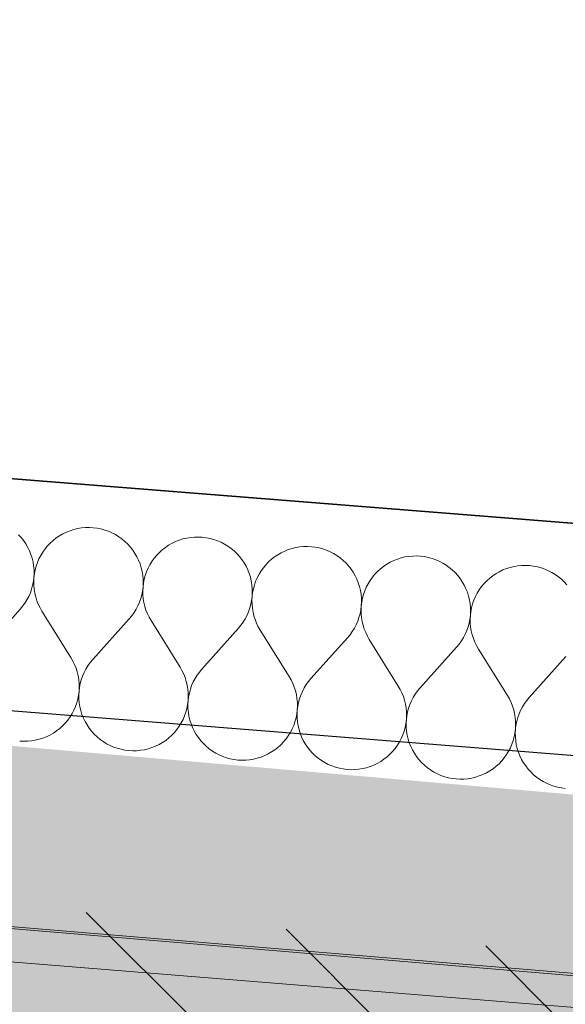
# Model space of a CAD drawing. Header units: millimetres. Extents: x -40276 to 214973, y -147941 to 35228.
# Tile 244 of 256: x -7571 to -7191, y 18343 to 19028. Entities that reach past the tile are written whole.
import ezdxf

# ---------------------------------------------------------------- set-up
doc = ezdxf.new("R2010")
doc.units = ezdxf.units.MM
doc.header["$MEASUREMENT"] = 0
doc.linetypes.add('Wipeout_Contour', pattern=[1000, 0, -1000])
for name, color, linetype in [('1._POHLED ZÁPADNÍ_2_0_plochy', 7, 'Continuous'), ('1._POHLED ZÁPADNÍ_2_akustické prvky', 7, 'Continuous'), ('1._POHLED ZÁPADNÍ_2_BT_ortho', 7, 'Continuous'), ('1._POHLED ZÁPADNÍ_2_Konstrukce - nosné', 7, 'Continuous'), ('1._POHLED ZÁPADNÍ_2_Nové_Výplně – Řezové', 7, 'Continuous'), ('1._POHLED ZÁPADNÍ_2_Výplně – Řezové', 7, 'Continuous')]:
    doc.layers.add(name, color=color, linetype=linetype)

# ---------------------------------------------------------------- blocks, each defined once
blk = doc.blocks.new('*X20', base_point=(-42174.69, -26223.67))
at = {"layer": '1._POHLED ZÁPADNÍ_2_Nové_Výplně – Řezové', "color": 21, "linetype": 'Continuous', "lineweight": 20, "true_color": 0xffaaaa}
for p, q in [((-7538.33, 18671.42), (-7540.78, 18670.23)), ((-7535.8, 18672.42), (-7538.33, 18671.42)), ((-7533.21, 18673.24), (-7535.8, 18672.42)), ((-7530.56, 18673.87), (-7533.21, 18673.24)), ((-7527.88, 18674.32), (-7530.56, 18673.87)), ((-7525.17, 18674.57), (-7527.88, 18674.32)), ((-7522.45, 18674.62), (-7525.17, 18674.57)), ((-7519.73, 18674.48), (-7522.45, 18674.62)), ((-7517.03, 18674.15), (-7519.73, 18674.48)), ((-7514.36, 18673.63), (-7517.03, 18674.15)), ((-7511.74, 18672.92), (-7514.36, 18673.63)), ((-7509.17, 18672.02), (-7511.74, 18672.92)), ((-7506.67, 18670.94), (-7509.17, 18672.02)), ((-7504.26, 18669.68), (-7506.67, 18670.94)), ((-7569.76, 18667.61), (-7571.58, 18669.63)), ((-7568.08, 18665.47), (-7569.76, 18667.61)), ((-7566.57, 18663.21), (-7568.08, 18665.47)), ((-7547.54, 18665.69), (-7549.56, 18663.86)), ((-7545.4, 18667.36), (-7547.54, 18665.69)), ((-7543.14, 18668.88), (-7545.4, 18667.36)), ((-7540.78, 18670.23), (-7543.14, 18668.88)), ((-7501.94, 18668.26), (-7504.26, 18669.68)), ((-7499.73, 18666.67), (-7501.94, 18668.26)), ((-7497.64, 18664.94), (-7499.73, 18666.67)), ((-7495.68, 18663.05), (-7497.64, 18664.94)), ((-7462.43, 18664.83), (-7464.88, 18663.65)), ((-7459.9, 18665.84), (-7462.43, 18664.83)), ((-7457.3, 18666.66), (-7459.9, 18665.84)), ((-7454.66, 18667.29), (-7457.3, 18666.66)), ((-7451.97, 18667.73), (-7454.66, 18667.29)), ((-7449.27, 18667.98), (-7451.97, 18667.73)), ((-7446.55, 18668.04), (-7449.27, 18667.98)), ((-7443.83, 18667.9), (-7446.55, 18668.04)), ((-7441.13, 18667.57), (-7443.83, 18667.9)), ((-7438.46, 18667.05), (-7441.13, 18667.57)), ((-7435.83, 18666.33), (-7438.46, 18667.05)), ((-7433.26, 18665.44), (-7435.83, 18666.33)), ((-7430.77, 18664.36), (-7433.26, 18665.44)), ((-7428.35, 18663.1), (-7430.77, 18664.36)), ((-7565.22, 18660.85), (-7566.57, 18663.21)), ((-7564.04, 18658.4), (-7565.22, 18660.85)), ((-7563.03, 18655.87), (-7564.04, 18658.4)), ((-7554.77, 18657.59), (-7556.19, 18655.28)), ((-7553.18, 18659.81), (-7554.77, 18657.59)), ((-7551.45, 18661.9), (-7553.18, 18659.81)), ((-7549.56, 18663.86), (-7551.45, 18661.9)), ((-7493.85, 18661.03), (-7495.68, 18663.05)), ((-7492.18, 18658.89), (-7493.85, 18661.03)), ((-7490.66, 18656.63), (-7492.18, 18658.89)), ((-7473.66, 18657.28), (-7475.54, 18655.32)), ((-7471.64, 18659.11), (-7473.66, 18657.28)), ((-7469.49, 18660.78), (-7471.64, 18659.11)), ((-7467.24, 18662.3), (-7469.49, 18660.78)), ((-7464.88, 18663.65), (-7467.24, 18662.3)), ((-7426.04, 18661.68), (-7428.35, 18663.1)), ((-7423.82, 18660.09), (-7426.04, 18661.68)), ((-7421.73, 18658.35), (-7423.82, 18660.09)), ((-7419.77, 18656.47), (-7421.73, 18658.35)), ((-7386.52, 18658.25), (-7388.97, 18657.07)), ((-7383.99, 18659.26), (-7386.52, 18658.25)), ((-7381.4, 18660.08), (-7383.99, 18659.26)), ((-7378.75, 18660.71), (-7381.4, 18660.08)), ((-7376.07, 18661.15), (-7378.75, 18660.71)), ((-7373.36, 18661.4), (-7376.07, 18661.15)), ((-7370.64, 18661.46), (-7373.36, 18661.4)), ((-7367.92, 18661.32), (-7370.64, 18661.46)), ((-7365.22, 18660.99), (-7367.92, 18661.32)), ((-7362.55, 18660.47), (-7365.22, 18660.99)), ((-7359.93, 18659.75), (-7362.55, 18660.47)), ((-7357.36, 18658.85), (-7359.93, 18659.75)), ((-7354.86, 18657.78), (-7357.36, 18658.85)), ((-7352.45, 18656.52), (-7354.86, 18657.78)), ((-7562.22, 18653.27), (-7563.03, 18655.87)), ((-7561.58, 18650.63), (-7562.22, 18653.27)), ((-7561.14, 18647.94), (-7561.58, 18650.63)), ((-7558.52, 18650.36), (-7559.42, 18647.79)), ((-7557.44, 18652.86), (-7558.52, 18650.36)), ((-7556.19, 18655.28), (-7557.44, 18652.86)), ((-7489.31, 18654.27), (-7490.66, 18656.63)), ((-7488.13, 18651.82), (-7489.31, 18654.27)), ((-7487.13, 18649.29), (-7488.13, 18651.82)), ((-7478.86, 18651.01), (-7480.28, 18648.69)), ((-7477.28, 18653.22), (-7478.86, 18651.01)), ((-7475.54, 18655.32), (-7477.28, 18653.22)), ((-7417.95, 18654.45), (-7419.77, 18656.47)), ((-7416.27, 18652.31), (-7417.95, 18654.45)), ((-7414.76, 18650.05), (-7416.27, 18652.31)), ((-7397.75, 18650.7), (-7399.63, 18648.74)), ((-7395.73, 18652.52), (-7397.75, 18650.7)), ((-7393.59, 18654.2), (-7395.73, 18652.52)), ((-7391.33, 18655.72), (-7393.59, 18654.2)), ((-7388.97, 18657.07), (-7391.33, 18655.72)), ((-7350.13, 18655.1), (-7352.45, 18656.52)), ((-7347.92, 18653.51), (-7350.13, 18655.1)), ((-7345.83, 18651.77), (-7347.92, 18653.51)), ((-7343.86, 18649.89), (-7345.83, 18651.77)), ((-7313.07, 18650.49), (-7315.43, 18649.14)), ((-7310.62, 18651.67), (-7313.07, 18650.49)), ((-7308.09, 18652.67), (-7310.62, 18651.67)), ((-7305.49, 18653.5), (-7308.09, 18652.67)), ((-7302.85, 18654.13), (-7305.49, 18653.5)), ((-7300.16, 18654.57), (-7302.85, 18654.13)), ((-7297.45, 18654.82), (-7300.16, 18654.57)), ((-7294.73, 18654.88), (-7297.45, 18654.82)), ((-7292.02, 18654.74), (-7294.73, 18654.88)), ((-7289.32, 18654.41), (-7292.02, 18654.74)), ((-7286.65, 18653.88), (-7289.32, 18654.41)), ((-7284.02, 18653.17), (-7286.65, 18653.88)), ((-7281.45, 18652.27), (-7284.02, 18653.17)), ((-7278.96, 18651.19), (-7281.45, 18652.27)), ((-7276.54, 18649.94), (-7278.96, 18651.19)), ((-7560.89, 18645.23), (-7561.14, 18647.94)), ((-7560.84, 18642.51), (-7560.89, 18645.23)), ((-7560.13, 18645.17), (-7560.65, 18642.5)), ((-7559.42, 18647.79), (-7560.13, 18645.17)), ((-7486.31, 18646.69), (-7487.13, 18649.29)), ((-7485.68, 18644.05), (-7486.31, 18646.69)), ((-7485.24, 18641.36), (-7485.68, 18644.05)), ((-7482.61, 18643.78), (-7483.51, 18641.21)), ((-7481.54, 18646.28), (-7482.61, 18643.78)), ((-7480.28, 18648.69), (-7481.54, 18646.28)), ((-7413.4, 18647.69), (-7414.76, 18650.05)), ((-7412.22, 18645.24), (-7413.4, 18647.69)), ((-7411.22, 18642.71), (-7412.22, 18645.24)), ((-7402.96, 18644.43), (-7404.38, 18642.11)), ((-7401.37, 18646.64), (-7402.96, 18644.43)), ((-7399.63, 18648.74), (-7401.37, 18646.64)), ((-7342.04, 18647.87), (-7343.86, 18649.89)), ((-7340.37, 18645.72), (-7342.04, 18647.87)), ((-7338.85, 18643.47), (-7340.37, 18645.72)), ((-7321.85, 18644.12), (-7323.73, 18642.15)), ((-7319.83, 18645.94), (-7321.85, 18644.12)), ((-7317.68, 18647.62), (-7319.83, 18645.94)), ((-7315.43, 18649.14), (-7317.68, 18647.62)), ((-7274.22, 18648.52), (-7276.54, 18649.94)), ((-7272.01, 18646.93), (-7274.22, 18648.52)), ((-7269.92, 18645.19), (-7272.01, 18646.93)), ((-7267.96, 18643.31), (-7269.92, 18645.19)), ((-7237.16, 18643.91), (-7239.52, 18642.55)), ((-7234.71, 18645.09), (-7237.16, 18643.91)), ((-7232.18, 18646.09), (-7234.71, 18645.09)), ((-7229.59, 18646.91), (-7232.18, 18646.09)), ((-7226.94, 18647.55), (-7229.59, 18646.91)), ((-7224.26, 18647.99), (-7226.94, 18647.55)), ((-7221.55, 18648.24), (-7224.26, 18647.99)), ((-7218.83, 18648.3), (-7221.55, 18648.24)), ((-7216.11, 18648.16), (-7218.83, 18648.3)), ((-7213.41, 18647.83), (-7216.11, 18648.16)), ((-7210.74, 18647.3), (-7213.41, 18647.83)), ((-7208.12, 18646.59), (-7210.74, 18647.3)), ((-7205.55, 18645.69), (-7208.12, 18646.59)), ((-7203.05, 18644.61), (-7205.55, 18645.69)), ((-7200.64, 18643.36), (-7203.05, 18644.61)), ((-7561.84, 18634.43), (-7561.31, 18637.1)), ((-7561.31, 18637.1), (-7560.98, 18639.8)), ((-7560.98, 18639.8), (-7561.12, 18637.08)), ((-7561.12, 18637.08), (-7561.06, 18634.36)), ((-7560.98, 18639.8), (-7560.84, 18642.51)), ((-7560.65, 18642.5), (-7560.98, 18639.8)), ((-7484.99, 18638.65), (-7485.24, 18641.36)), ((-7484.93, 18635.93), (-7484.99, 18638.65)), ((-7484.22, 18638.59), (-7484.74, 18635.92)), ((-7483.51, 18641.21), (-7484.22, 18638.59)), ((-7410.4, 18640.11), (-7411.22, 18642.71)), ((-7409.77, 18637.47), (-7410.4, 18640.11)), ((-7409.33, 18634.78), (-7409.77, 18637.47)), ((-7406.71, 18637.2), (-7407.61, 18634.63)), ((-7405.63, 18639.7), (-7406.71, 18637.2)), ((-7404.38, 18642.11), (-7405.63, 18639.7)), ((-7337.5, 18641.1), (-7338.85, 18643.47)), ((-7336.32, 18638.65), (-7337.5, 18641.1)), ((-7335.32, 18636.12), (-7336.32, 18638.65)), ((-7327.05, 18637.85), (-7328.47, 18635.53)), ((-7325.47, 18640.06), (-7327.05, 18637.85)), ((-7323.73, 18642.15), (-7325.47, 18640.06)), ((-7266.14, 18641.29), (-7267.96, 18643.31)), ((-7264.46, 18639.14), (-7266.14, 18641.29)), ((-7262.95, 18636.88), (-7264.46, 18639.14)), ((-7261.59, 18634.52), (-7262.95, 18636.88)), ((-7245.94, 18637.54), (-7247.82, 18635.57)), ((-7243.92, 18639.36), (-7245.94, 18637.54)), ((-7241.78, 18641.04), (-7243.92, 18639.36)), ((-7239.52, 18642.55), (-7241.78, 18641.04)), ((-7198.32, 18641.93), (-7200.64, 18643.36)), ((-7196.11, 18640.35), (-7198.32, 18641.93)), ((-7194.02, 18638.61), (-7196.11, 18640.35)), ((-7192.05, 18636.73), (-7194.02, 18638.61)), ((-7190.23, 18634.71), (-7192.05, 18636.73)), ((-7563.45, 18629.24), (-7562.55, 18631.8)), ((-7562.55, 18631.8), (-7561.84, 18634.43)), ((-7561.06, 18634.36), (-7560.81, 18631.65)), ((-7560.81, 18631.65), (-7560.36, 18628.97)), ((-7485.93, 18627.85), (-7485.41, 18630.52)), ((-7485.41, 18630.52), (-7485.07, 18633.22)), ((-7485.07, 18633.22), (-7485.21, 18630.5)), ((-7485.21, 18630.5), (-7485.15, 18627.78)), ((-7485.07, 18633.22), (-7484.93, 18635.93)), ((-7484.74, 18635.92), (-7485.07, 18633.22)), ((-7409.08, 18632.07), (-7409.33, 18634.78)), ((-7409.03, 18629.35), (-7409.08, 18632.07)), ((-7408.32, 18632.01), (-7408.84, 18629.34)), ((-7407.61, 18634.63), (-7408.32, 18632.01)), ((-7334.5, 18633.53), (-7335.32, 18636.12)), ((-7333.87, 18630.88), (-7334.5, 18633.53)), ((-7333.43, 18628.2), (-7333.87, 18630.88)), ((-7330.8, 18630.62), (-7331.7, 18628.05)), ((-7329.73, 18633.12), (-7330.8, 18630.62)), ((-7328.47, 18635.53), (-7329.73, 18633.12)), ((-7260.41, 18632.07), (-7261.59, 18634.52)), ((-7259.41, 18629.54), (-7260.41, 18632.07)), ((-7251.14, 18631.27), (-7252.57, 18628.95)), ((-7249.56, 18633.48), (-7251.14, 18631.27)), ((-7247.82, 18635.57), (-7249.56, 18633.48)), ((-7567.21, 18622.01), (-7565.79, 18624.33)), ((-7565.79, 18624.33), (-7564.53, 18626.74)), ((-7564.53, 18626.74), (-7563.45, 18629.24)), ((-7560.36, 18628.97), (-7559.73, 18626.32)), ((-7559.73, 18626.32), (-7558.9, 18623.73)), ((-7558.9, 18623.73), (-7557.9, 18621.2)), ((-7487.55, 18622.65), (-7486.65, 18625.22)), ((-7486.65, 18625.22), (-7485.93, 18627.85)), ((-7485.15, 18627.78), (-7484.9, 18625.07)), ((-7484.9, 18625.07), (-7484.46, 18622.39)), ((-7410.03, 18621.27), (-7409.5, 18623.93)), ((-7409.5, 18623.93), (-7409.17, 18626.63)), ((-7409.17, 18626.63), (-7409.3, 18623.92)), ((-7409.3, 18623.92), (-7409.25, 18621.2)), ((-7409.17, 18626.63), (-7409.03, 18629.35)), ((-7408.84, 18629.34), (-7409.17, 18626.63)), ((-7333.18, 18625.49), (-7333.43, 18628.2)), ((-7333.12, 18622.77), (-7333.18, 18625.49)), ((-7332.41, 18625.42), (-7332.93, 18622.75)), ((-7331.7, 18628.05), (-7332.41, 18625.42)), ((-7258.59, 18626.95), (-7259.41, 18629.54)), ((-7257.96, 18624.3), (-7258.59, 18626.95)), ((-7257.52, 18621.62), (-7257.96, 18624.3)), ((-7254.9, 18624.04), (-7255.79, 18621.47)), ((-7253.82, 18626.53), (-7254.9, 18624.04)), ((-7252.57, 18628.95), (-7253.82, 18626.53)), ((-7570.54, 18617.71), (-7595.95, 18589.32)), ((-7570.54, 18617.71), (-7568.8, 18619.8)), ((-7568.8, 18619.8), (-7567.21, 18622.01)), ((-7557.9, 18621.2), (-7556.72, 18618.75)), ((-7556.72, 18618.75), (-7555.36, 18616.39)), ((-7555.36, 18616.39), (-7535.22, 18584.06)), ((-7491.31, 18615.43), (-7489.88, 18617.74)), ((-7489.88, 18617.74), (-7488.63, 18620.16)), ((-7488.63, 18620.16), (-7487.55, 18622.65)), ((-7484.46, 18622.39), (-7483.82, 18619.74)), ((-7483.82, 18619.74), (-7483, 18617.15)), ((-7483, 18617.15), (-7481.99, 18614.62)), ((-7412.72, 18613.58), (-7411.64, 18616.07)), ((-7411.64, 18616.07), (-7410.74, 18618.64)), ((-7410.74, 18618.64), (-7410.03, 18621.27)), ((-7409.25, 18621.2), (-7408.99, 18618.49)), ((-7408.99, 18618.49), (-7408.55, 18615.8)), ((-7334.12, 18614.68), (-7333.6, 18617.35)), ((-7333.6, 18617.35), (-7333.26, 18620.05)), ((-7333.26, 18620.05), (-7333.4, 18617.34)), ((-7333.4, 18617.34), (-7333.34, 18614.62)), ((-7333.26, 18620.05), (-7333.12, 18622.77)), ((-7332.93, 18622.75), (-7333.26, 18620.05)), ((-7257.27, 18618.91), (-7257.52, 18621.62)), ((-7257.36, 18613.47), (-7257.22, 18616.19)), ((-7257.03, 18616.17), (-7257.36, 18613.47)), ((-7257.22, 18616.19), (-7257.27, 18618.91)), ((-7256.51, 18618.84), (-7257.03, 18616.17)), ((-7255.79, 18621.47), (-7256.51, 18618.84)), ((-7494.64, 18611.13), (-7520.04, 18582.74)), ((-7494.64, 18611.13), (-7492.9, 18613.22)), ((-7492.9, 18613.22), (-7491.31, 18615.43)), ((-7481.99, 18614.62), (-7480.81, 18612.17)), ((-7480.81, 18612.17), (-7479.46, 18609.81)), ((-7479.46, 18609.81), (-7459.32, 18577.47)), ((-7415.4, 18608.85), (-7413.98, 18611.16)), ((-7413.98, 18611.16), (-7412.72, 18613.58)), ((-7408.55, 18615.8), (-7407.92, 18613.16)), ((-7407.92, 18613.16), (-7407.09, 18610.57)), ((-7407.09, 18610.57), (-7406.09, 18608.04)), ((-7336.82, 18606.99), (-7335.74, 18609.49)), ((-7335.74, 18609.49), (-7334.84, 18612.06)), ((-7334.84, 18612.06), (-7334.12, 18614.68)), ((-7333.34, 18614.62), (-7333.09, 18611.91)), ((-7333.09, 18611.91), (-7332.64, 18609.22)), ((-7332.64, 18609.22), (-7332.01, 18606.58)), ((-7258.22, 18608.1), (-7257.69, 18610.77)), ((-7257.69, 18610.77), (-7257.36, 18613.47)), ((-7257.36, 18613.47), (-7257.49, 18610.75)), ((-7257.49, 18610.75), (-7257.44, 18608.03)), ((-7418.73, 18604.55), (-7444.14, 18576.16)), ((-7418.73, 18604.55), (-7416.99, 18606.64)), ((-7416.99, 18606.64), (-7415.4, 18608.85)), ((-7406.09, 18608.04), (-7404.9, 18605.59)), ((-7404.9, 18605.59), (-7403.55, 18603.23)), ((-7403.55, 18603.23), (-7383.41, 18570.89)), ((-7339.5, 18602.26), (-7338.07, 18604.58)), ((-7338.07, 18604.58), (-7336.82, 18606.99)), ((-7332.01, 18606.58), (-7331.19, 18603.98)), ((-7331.19, 18603.98), (-7330.18, 18601.46)), ((-7260.91, 18600.41), (-7259.83, 18602.91)), ((-7259.83, 18602.91), (-7258.93, 18605.48)), ((-7258.93, 18605.48), (-7258.22, 18608.1)), ((-7257.44, 18608.03), (-7257.18, 18605.33)), ((-7257.18, 18605.33), (-7256.74, 18602.64)), ((-7256.74, 18602.64), (-7256.1, 18600)), ((-7342.83, 18597.96), (-7368.23, 18569.58)), ((-7342.83, 18597.96), (-7341.08, 18600.05)), ((-7341.08, 18600.05), (-7339.5, 18602.26)), ((-7330.18, 18601.46), (-7329, 18599.01)), ((-7329, 18599.01), (-7327.64, 18596.65)), ((-7327.64, 18596.65), (-7307.51, 18564.31)), ((-7265.18, 18593.47), (-7263.59, 18595.68)), ((-7263.59, 18595.68), (-7262.17, 18598)), ((-7262.17, 18598), (-7260.91, 18600.41)), ((-7256.1, 18600), (-7255.28, 18597.4)), ((-7255.28, 18597.4), (-7254.28, 18594.88)), ((-7266.92, 18591.38), (-7292.32, 18562.99)), ((-7266.92, 18591.38), (-7265.18, 18593.47)), ((-7254.28, 18594.88), (-7253.09, 18592.43)), ((-7253.09, 18592.43), (-7251.74, 18590.07)), ((-7251.74, 18590.07), (-7231.6, 18557.73)), ((-7533.87, 18581.7), (-7535.22, 18584.06)), ((-7520.04, 18582.74), (-7521.78, 18580.65)), ((-7191.01, 18584.8), (-7216.42, 18556.41)), ((-7532.68, 18579.25), (-7533.87, 18581.7)), ((-7531.68, 18576.72), (-7532.68, 18579.25)), ((-7530.86, 18574.12), (-7531.68, 18576.72)), ((-7524.79, 18576.12), (-7526.05, 18573.71)), ((-7523.37, 18578.44), (-7524.79, 18576.12)), ((-7521.78, 18580.65), (-7523.37, 18578.44)), ((-7457.96, 18575.11), (-7459.32, 18577.47)), ((-7456.78, 18572.66), (-7457.96, 18575.11)), ((-7444.14, 18576.16), (-7445.88, 18574.07)), ((-7530.22, 18571.48), (-7530.86, 18574.12)), ((-7529.78, 18568.8), (-7530.22, 18571.48)), ((-7529.53, 18566.09), (-7529.78, 18568.8)), ((-7528.03, 18568.64), (-7528.75, 18566.02)), ((-7527.13, 18571.21), (-7528.03, 18568.64)), ((-7526.05, 18573.71), (-7527.13, 18571.21)), ((-7455.77, 18570.14), (-7456.78, 18572.66)), ((-7454.95, 18567.54), (-7455.77, 18570.14)), ((-7448.89, 18569.54), (-7450.14, 18567.13)), ((-7447.46, 18571.86), (-7448.89, 18569.54)), ((-7445.88, 18574.07), (-7447.46, 18571.86)), ((-7382.06, 18568.53), (-7383.41, 18570.89)), ((-7380.87, 18566.08), (-7382.06, 18568.53)), ((-7368.23, 18569.58), (-7369.97, 18567.49)), ((-7529.6, 18560.65), (-7529.47, 18563.37)), ((-7529.27, 18563.35), (-7529.6, 18560.65)), ((-7529.47, 18563.37), (-7529.53, 18566.09)), ((-7528.75, 18566.02), (-7529.27, 18563.35)), ((-7454.32, 18564.9), (-7454.95, 18567.54)), ((-7453.87, 18562.21), (-7454.32, 18564.9)), ((-7453.62, 18559.51), (-7453.87, 18562.21)), ((-7452.13, 18562.06), (-7452.84, 18559.44)), ((-7451.23, 18564.63), (-7452.13, 18562.06)), ((-7450.14, 18567.13), (-7451.23, 18564.63)), ((-7379.87, 18563.56), (-7380.87, 18566.08)), ((-7379.05, 18560.96), (-7379.87, 18563.56)), ((-7372.98, 18562.96), (-7374.24, 18560.55)), ((-7371.56, 18565.28), (-7372.98, 18562.96)), ((-7369.97, 18567.49), (-7371.56, 18565.28)), ((-7306.15, 18561.95), (-7307.51, 18564.31)), ((-7304.97, 18559.5), (-7306.15, 18561.95)), ((-7292.32, 18562.99), (-7294.06, 18560.9)), ((-7531.17, 18552.65), (-7530.46, 18555.28)), ((-7530.46, 18555.28), (-7529.93, 18557.95)), ((-7529.93, 18557.95), (-7529.6, 18560.65)), ((-7529.6, 18560.65), (-7529.74, 18557.93)), ((-7529.74, 18557.93), (-7529.69, 18555.21)), ((-7529.69, 18555.21), (-7529.44, 18552.5)), ((-7453.7, 18554.07), (-7453.56, 18556.79)), ((-7453.37, 18556.77), (-7453.7, 18554.07)), ((-7453.56, 18556.79), (-7453.62, 18559.51)), ((-7452.84, 18559.44), (-7453.37, 18556.77)), ((-7378.41, 18558.32), (-7379.05, 18560.96)), ((-7377.97, 18555.63), (-7378.41, 18558.32)), ((-7377.71, 18552.92), (-7377.97, 18555.63)), ((-7376.22, 18555.48), (-7376.93, 18552.86)), ((-7375.32, 18558.05), (-7376.22, 18555.48)), ((-7374.24, 18560.55), (-7375.32, 18558.05)), ((-7303.96, 18556.97), (-7304.97, 18559.5)), ((-7303.14, 18554.38), (-7303.96, 18556.97)), ((-7302.51, 18551.74), (-7303.14, 18554.38)), ((-7297.08, 18556.38), (-7298.33, 18553.96)), ((-7295.65, 18558.69), (-7297.08, 18556.38)), ((-7294.06, 18560.9), (-7295.65, 18558.69)), ((-7230.24, 18555.37), (-7231.6, 18557.73)), ((-7229.06, 18552.92), (-7230.24, 18555.37)), ((-7216.42, 18556.41), (-7218.16, 18554.32)), ((-7534.39, 18545.17), (-7533.14, 18547.59)), ((-7533.14, 18547.59), (-7532.06, 18550.08)), ((-7532.06, 18550.08), (-7531.17, 18552.65)), ((-7529.44, 18552.5), (-7529, 18549.82)), ((-7529, 18549.82), (-7528.37, 18547.17)), ((-7455.26, 18546.07), (-7454.55, 18548.7)), ((-7454.55, 18548.7), (-7454.03, 18551.37)), ((-7454.03, 18551.37), (-7453.7, 18554.07)), ((-7453.7, 18554.07), (-7453.84, 18551.35)), ((-7453.84, 18551.35), (-7453.78, 18548.63)), ((-7453.78, 18548.63), (-7453.54, 18545.92)), ((-7377.79, 18547.49), (-7377.66, 18550.2)), ((-7377.46, 18550.19), (-7377.79, 18547.49)), ((-7377.66, 18550.2), (-7377.71, 18552.92)), ((-7376.93, 18552.86), (-7377.46, 18550.19)), ((-7302.06, 18549.05), (-7302.51, 18551.74)), ((-7301.81, 18546.34), (-7302.06, 18549.05)), ((-7300.31, 18548.9), (-7301.03, 18546.27)), ((-7299.41, 18551.47), (-7300.31, 18548.9)), ((-7298.33, 18553.96), (-7299.41, 18551.47)), ((-7228.06, 18550.39), (-7229.06, 18552.92)), ((-7227.23, 18547.8), (-7228.06, 18550.39)), ((-7226.6, 18545.15), (-7227.23, 18547.8)), ((-7221.17, 18549.8), (-7222.43, 18547.38)), ((-7219.75, 18552.11), (-7221.17, 18549.8)), ((-7218.16, 18554.32), (-7219.75, 18552.11)), ((-7537.4, 18540.64), (-7535.82, 18542.85)), ((-7535.82, 18542.85), (-7534.39, 18545.17)), ((-7528.37, 18547.17), (-7527.55, 18544.58)), ((-7527.55, 18544.58), (-7526.55, 18542.05)), ((-7526.55, 18542.05), (-7525.37, 18539.6)), ((-7458.49, 18538.59), (-7457.24, 18541.01)), ((-7457.24, 18541.01), (-7456.16, 18543.5)), ((-7456.16, 18543.5), (-7455.26, 18546.07)), ((-7453.54, 18545.92), (-7453.09, 18543.24)), ((-7453.09, 18543.24), (-7452.46, 18540.59)), ((-7379.36, 18539.49), (-7378.64, 18542.12)), ((-7378.64, 18542.12), (-7378.12, 18544.79)), ((-7378.12, 18544.79), (-7377.79, 18547.49)), ((-7377.79, 18547.49), (-7377.93, 18544.77)), ((-7377.93, 18544.77), (-7377.88, 18542.05)), ((-7377.88, 18542.05), (-7377.63, 18539.34)), ((-7302.22, 18538.2), (-7301.89, 18540.91)), ((-7301.89, 18540.91), (-7302.03, 18538.19)), ((-7301.89, 18540.91), (-7301.75, 18543.62)), ((-7301.55, 18543.61), (-7301.89, 18540.91)), ((-7301.75, 18543.62), (-7301.81, 18546.34)), ((-7301.03, 18546.27), (-7301.55, 18543.61)), ((-7226.15, 18542.47), (-7226.6, 18545.15)), ((-7225.9, 18539.76), (-7226.15, 18542.47)), ((-7224.41, 18542.32), (-7225.12, 18539.69)), ((-7223.51, 18544.89), (-7224.41, 18542.32)), ((-7222.43, 18547.38), (-7223.51, 18544.89)), ((-7545.18, 18533.08), (-7543.04, 18534.76)), ((-7543.04, 18534.76), (-7541.02, 18536.58)), ((-7541.02, 18536.58), (-7539.14, 18538.55)), ((-7539.14, 18538.55), (-7537.4, 18540.64)), ((-7525.37, 18539.6), (-7524.02, 18537.24)), ((-7524.02, 18537.24), (-7522.5, 18534.98)), ((-7522.5, 18534.98), (-7520.82, 18532.83)), ((-7463.23, 18531.97), (-7461.5, 18534.06)), ((-7461.5, 18534.06), (-7459.91, 18536.27)), ((-7459.91, 18536.27), (-7458.49, 18538.59)), ((-7452.46, 18540.59), (-7451.64, 18538)), ((-7451.64, 18538), (-7450.64, 18535.47)), ((-7450.64, 18535.47), (-7449.46, 18533.02)), ((-7382.58, 18532.01), (-7381.33, 18534.42)), ((-7381.33, 18534.42), (-7380.25, 18536.92)), ((-7380.25, 18536.92), (-7379.36, 18539.49)), ((-7377.63, 18539.34), (-7377.19, 18536.66)), ((-7377.19, 18536.66), (-7376.56, 18534.01)), ((-7376.56, 18534.01), (-7375.74, 18531.42)), ((-7303.45, 18532.91), (-7302.74, 18535.53)), ((-7302.74, 18535.53), (-7302.22, 18538.2)), ((-7302.03, 18538.19), (-7301.97, 18535.47)), ((-7301.97, 18535.47), (-7301.72, 18532.76)), ((-7226.31, 18531.62), (-7225.98, 18534.32)), ((-7225.98, 18534.32), (-7226.12, 18531.61)), ((-7225.98, 18534.32), (-7225.85, 18537.04)), ((-7225.65, 18537.02), (-7225.98, 18534.32)), ((-7225.85, 18537.04), (-7225.9, 18539.76)), ((-7225.12, 18539.69), (-7225.65, 18537.02)), ((-7560.02, 18526.57), (-7557.37, 18527.21)), ((-7557.37, 18527.21), (-7554.78, 18528.03)), ((-7554.78, 18528.03), (-7552.25, 18529.03)), ((-7552.25, 18529.03), (-7549.8, 18530.21)), ((-7549.8, 18530.21), (-7547.44, 18531.57)), ((-7547.44, 18531.57), (-7545.18, 18533.08)), ((-7520.82, 18532.83), (-7519, 18530.81)), ((-7519, 18530.81), (-7517.04, 18528.93)), ((-7517.04, 18528.93), (-7514.95, 18527.19)), ((-7514.95, 18527.19), (-7512.74, 18525.61)), ((-7469.28, 18526.5), (-7467.13, 18528.18)), ((-7467.13, 18528.18), (-7465.12, 18530)), ((-7465.12, 18530), (-7463.23, 18531.97)), ((-7449.46, 18533.02), (-7448.11, 18530.66)), ((-7448.11, 18530.66), (-7446.59, 18528.4)), ((-7446.59, 18528.4), (-7444.92, 18526.25)), ((-7387.33, 18525.39), (-7385.59, 18527.48)), ((-7385.59, 18527.48), (-7384.01, 18529.69)), ((-7384.01, 18529.69), (-7382.58, 18532.01)), ((-7375.74, 18531.42), (-7374.74, 18528.89)), ((-7374.74, 18528.89), (-7373.56, 18526.43)), ((-7306.68, 18525.43), (-7305.42, 18527.84)), ((-7305.42, 18527.84), (-7304.35, 18530.34)), ((-7304.35, 18530.34), (-7303.45, 18532.91)), ((-7301.72, 18532.76), (-7301.28, 18530.07)), ((-7301.28, 18530.07), (-7300.65, 18527.43)), ((-7300.65, 18527.43), (-7299.83, 18524.83)), ((-7227.54, 18526.33), (-7226.83, 18528.95)), ((-7226.83, 18528.95), (-7226.31, 18531.62)), ((-7226.12, 18531.61), (-7226.07, 18528.89)), ((-7226.07, 18528.89), (-7225.82, 18526.18)), ((-7570.85, 18525.96), (-7568.13, 18525.83)), ((-7568.13, 18525.83), (-7565.41, 18525.88)), ((-7565.41, 18525.88), (-7562.7, 18526.13)), ((-7562.7, 18526.13), (-7560.02, 18526.57)), ((-7512.74, 18525.61), (-7510.42, 18524.18)), ((-7510.42, 18524.18), (-7508, 18522.93)), ((-7508, 18522.93), (-7505.51, 18521.85)), ((-7505.51, 18521.85), (-7502.94, 18520.95)), ((-7502.94, 18520.95), (-7500.31, 18520.24)), ((-7500.31, 18520.24), (-7497.64, 18519.71)), ((-7484.11, 18519.99), (-7481.47, 18520.63)), ((-7481.47, 18520.63), (-7478.87, 18521.45)), ((-7478.87, 18521.45), (-7476.35, 18522.45)), ((-7476.35, 18522.45), (-7473.9, 18523.63)), ((-7473.9, 18523.63), (-7471.53, 18524.99)), ((-7471.53, 18524.99), (-7469.28, 18526.5)), ((-7444.92, 18526.25), (-7443.1, 18524.23)), ((-7443.1, 18524.23), (-7441.13, 18522.35)), ((-7441.13, 18522.35), (-7439.04, 18520.61)), ((-7439.04, 18520.61), (-7436.83, 18519.02)), ((-7393.37, 18519.92), (-7391.23, 18521.6)), ((-7391.23, 18521.6), (-7389.21, 18523.42)), ((-7389.21, 18523.42), (-7387.33, 18525.39)), ((-7373.56, 18526.43), (-7372.2, 18524.07)), ((-7372.2, 18524.07), (-7370.69, 18521.82)), ((-7370.69, 18521.82), (-7369.01, 18519.67)), ((-7311.42, 18518.8), (-7309.68, 18520.9)), ((-7309.68, 18520.9), (-7308.1, 18523.11)), ((-7308.1, 18523.11), (-7306.68, 18525.43)), ((-7299.83, 18524.83), (-7298.83, 18522.3)), ((-7298.83, 18522.3), (-7297.65, 18519.85)), ((-7230.77, 18518.85), (-7229.52, 18521.26)), ((-7229.52, 18521.26), (-7228.44, 18523.76)), ((-7228.44, 18523.76), (-7227.54, 18526.33)), ((-7225.82, 18526.18), (-7225.38, 18523.49)), ((-7225.38, 18523.49), (-7224.75, 18520.85)), ((-7224.75, 18520.85), (-7223.93, 18518.25)), ((-7497.64, 18519.71), (-7494.94, 18519.38)), ((-7494.94, 18519.38), (-7492.23, 18519.24)), ((-7492.23, 18519.24), (-7489.51, 18519.3)), ((-7489.51, 18519.3), (-7486.8, 18519.55)), ((-7486.8, 18519.55), (-7484.11, 18519.99)), ((-7436.83, 18519.02), (-7434.51, 18517.6)), ((-7434.51, 18517.6), (-7432.1, 18516.35)), ((-7432.1, 18516.35), (-7429.6, 18515.27)), ((-7429.6, 18515.27), (-7427.03, 18514.37)), ((-7427.03, 18514.37), (-7424.41, 18513.66)), ((-7424.41, 18513.66), (-7421.74, 18513.13)), ((-7410.89, 18512.97), (-7408.21, 18513.41)), ((-7408.21, 18513.41), (-7405.56, 18514.04)), ((-7405.56, 18514.04), (-7402.97, 18514.87)), ((-7402.97, 18514.87), (-7400.44, 18515.87)), ((-7400.44, 18515.87), (-7397.99, 18517.05)), ((-7397.99, 18517.05), (-7395.63, 18518.4)), ((-7395.63, 18518.4), (-7393.37, 18519.92)), ((-7369.01, 18519.67), (-7367.19, 18517.65)), ((-7367.19, 18517.65), (-7365.23, 18515.77)), ((-7365.23, 18515.77), (-7363.14, 18514.03)), ((-7363.14, 18514.03), (-7360.93, 18512.44)), ((-7319.72, 18511.82), (-7317.47, 18513.34)), ((-7317.47, 18513.34), (-7315.32, 18515.02)), ((-7315.32, 18515.02), (-7313.3, 18516.84)), ((-7313.3, 18516.84), (-7311.42, 18518.8)), ((-7297.65, 18519.85), (-7296.3, 18517.49)), ((-7296.3, 18517.49), (-7294.78, 18515.23)), ((-7294.78, 18515.23), (-7293.11, 18513.09)), ((-7235.52, 18512.22), (-7233.78, 18514.32)), ((-7233.78, 18514.32), (-7232.19, 18516.53)), ((-7232.19, 18516.53), (-7230.77, 18518.85)), ((-7223.93, 18518.25), (-7222.92, 18515.72)), ((-7222.92, 18515.72), (-7221.74, 18513.27)), ((-7221.74, 18513.27), (-7220.39, 18510.91)), ((-7421.74, 18513.13), (-7419.04, 18512.8)), ((-7419.04, 18512.8), (-7416.32, 18512.66)), ((-7416.32, 18512.66), (-7413.6, 18512.72)), ((-7413.6, 18512.72), (-7410.89, 18512.97)), ((-7360.93, 18512.44), (-7358.61, 18511.02)), ((-7358.61, 18511.02), (-7356.19, 18509.76)), ((-7356.19, 18509.76), (-7353.7, 18508.69)), ((-7353.7, 18508.69), (-7351.13, 18507.79)), ((-7351.13, 18507.79), (-7348.5, 18507.07)), ((-7348.5, 18507.07), (-7345.83, 18506.55)), ((-7345.83, 18506.55), (-7343.13, 18506.22)), ((-7334.99, 18506.39), (-7332.3, 18506.83)), ((-7332.3, 18506.83), (-7329.66, 18507.46)), ((-7329.66, 18507.46), (-7327.06, 18508.28)), ((-7327.06, 18508.28), (-7324.53, 18509.29)), ((-7324.53, 18509.29), (-7322.08, 18510.47)), ((-7322.08, 18510.47), (-7319.72, 18511.82)), ((-7293.11, 18513.09), (-7291.28, 18511.07)), ((-7291.28, 18511.07), (-7289.32, 18509.19)), ((-7289.32, 18509.19), (-7287.23, 18507.45)), ((-7287.23, 18507.45), (-7285.02, 18505.86)), ((-7243.82, 18505.24), (-7241.56, 18506.76)), ((-7241.56, 18506.76), (-7239.42, 18508.43)), ((-7239.42, 18508.43), (-7237.4, 18510.26)), ((-7237.4, 18510.26), (-7235.52, 18512.22)), ((-7220.39, 18510.91), (-7218.88, 18508.65)), ((-7218.88, 18508.65), (-7217.2, 18506.51)), ((-7217.2, 18506.51), (-7215.38, 18504.49)), ((-7343.13, 18506.22), (-7340.42, 18506.08)), ((-7340.42, 18506.08), (-7337.7, 18506.14)), ((-7337.7, 18506.14), (-7334.99, 18506.39)), ((-7285.02, 18505.86), (-7282.7, 18504.44)), ((-7282.7, 18504.44), (-7280.29, 18503.18)), ((-7280.29, 18503.18), (-7277.79, 18502.1)), ((-7277.79, 18502.1), (-7275.22, 18501.21)), ((-7275.22, 18501.21), (-7272.6, 18500.49)), ((-7272.6, 18500.49), (-7269.93, 18499.97)), ((-7269.93, 18499.97), (-7267.23, 18499.64)), ((-7267.23, 18499.64), (-7264.51, 18499.5)), ((-7264.51, 18499.5), (-7261.79, 18499.56)), ((-7261.79, 18499.56), (-7259.08, 18499.81)), ((-7259.08, 18499.81), (-7256.4, 18500.25)), ((-7256.4, 18500.25), (-7253.75, 18500.88)), ((-7253.75, 18500.88), (-7251.16, 18501.7)), ((-7251.16, 18501.7), (-7248.63, 18502.71)), ((-7248.63, 18502.71), (-7246.18, 18503.89)), ((-7246.18, 18503.89), (-7243.82, 18505.24)), ((-7215.38, 18504.49), (-7213.42, 18502.6)), ((-7213.42, 18502.6), (-7211.32, 18500.87)), ((-7211.32, 18500.87), (-7209.11, 18499.28)), ((-7209.11, 18499.28), (-7206.8, 18497.86)), ((-7206.8, 18497.86), (-7204.38, 18496.6)), ((-7204.38, 18496.6), (-7201.88, 18495.52)), ((-7201.88, 18495.52), (-7199.32, 18494.62)), ((-7199.32, 18494.62), (-7196.69, 18493.91)), ((-7196.69, 18493.91), (-7194.02, 18493.39)), ((-7194.02, 18493.39), (-7191.32, 18493.06))]:
    blk.add_line(p, q, dxfattribs=at)

msp = doc.modelspace()

# ---------------------------------------------------------------- hatches: boundary and pattern name
at = {"layer": '1._POHLED ZÁPADNÍ_2_0_plochy', "linetype": 'Continuous', "lineweight": 20, "true_color": 0xffaaaa}
h = msp.add_hatch(dxfattribs=at)
h.set_pattern_fill('Izolační_tvárnice_0002', color=21, style=0, pattern_type=2)
h.set_pattern_definition([(315, (-10360.18, 9405.31), (63.6396, 63.6396), [])])
h.paths.add_polyline_path([(-10906.33, 18690.21), (-10970.68, 9084.15), (-20311.44, 10009.93), (-20479.41, 269.75), (-242.33, 419.76), (-238.38, 17796.01)])
at = {"layer": '1._POHLED ZÁPADNÍ_2_Výplně – Řezové', "linetype": 'Continuous', "lineweight": 13}
msp.add_hatch(color=254, dxfattribs=at).paths.add_polyline_path([(-6352.97, 18416.54), (-10538.45, 18779.45), (-10537.62, 18327.69), (-6352.11, 17964.78)])

# ---------------------------------------------------------------- linework, layer by layer
at = {"layer": '1._POHLED ZÁPADNÍ_2_Konstrukce - nosné', "color": 251, "linetype": 'Continuous', "lineweight": 13, "true_color": 0x6a6a6a}
for q in [(-24598.53, 19748.08), (-10902.83, 18674.82)]:
    msp.add_line((-240.38, 17779.13), q, dxfattribs=at)

# ---------------------------------------------------------------- next in the draw order: wipeouts: each hides what was drawn before it
at = {"color": 254, "linetype": 'Wipeout_Contour', "lineweight": 0, "ltscale": 82830.965884}
msp.add_wipeout([(-10988.08, 18818.43), (-6352.11, 18416.47), (-6339.29, 18575.96), (-10988.08, 18979.03)], dxfattribs=at).dxf.layer = '1._POHLED ZÁPADNÍ_2_Nové_Výplně – Řezové'

# ---------------------------------------------------------------- next in the draw order: linework, layer by layer
at = {"layer": '1._POHLED ZÁPADNÍ_2_akustické prvky', "color": 1, "linetype": 'Continuous', "lineweight": 35}
msp.add_line((-11148.08, 18992.91), (-161.69, 18118.67), dxfattribs=at)
at = {"layer": '1._POHLED ZÁPADNÍ_2_BT_ortho', "color": 142, "linetype": 'Continuous', "lineweight": 20, "true_color": 0x0080c0, "flags": 128}
msp.add_lwpolyline([(-1163.34, 17864.45), (-11029.43, 18683.38), (-24351.81, 19728.14), (-25320.42, 13819.16), (-25595.36, 12086.61)], dxfattribs=at)
at = {"layer": '1._POHLED ZÁPADNÍ_2_Konstrukce - nosné', "color": 7, "linetype": 'Continuous', "lineweight": 25}
msp.add_line((-10988.08, 18818.43), (-321.45, 17970.06), dxfattribs=at)

# ---------------------------------------------------------------- next in the draw order: block references
at = {"layer": '1._POHLED ZÁPADNÍ_2_0_plochy', "color": 9, "linetype": 'Continuous', "lineweight": 13}
msp.add_blockref('*X20', (-42174.69, -26223.67), dxfattribs=at)

doc.saveas('drawing.dxf')
